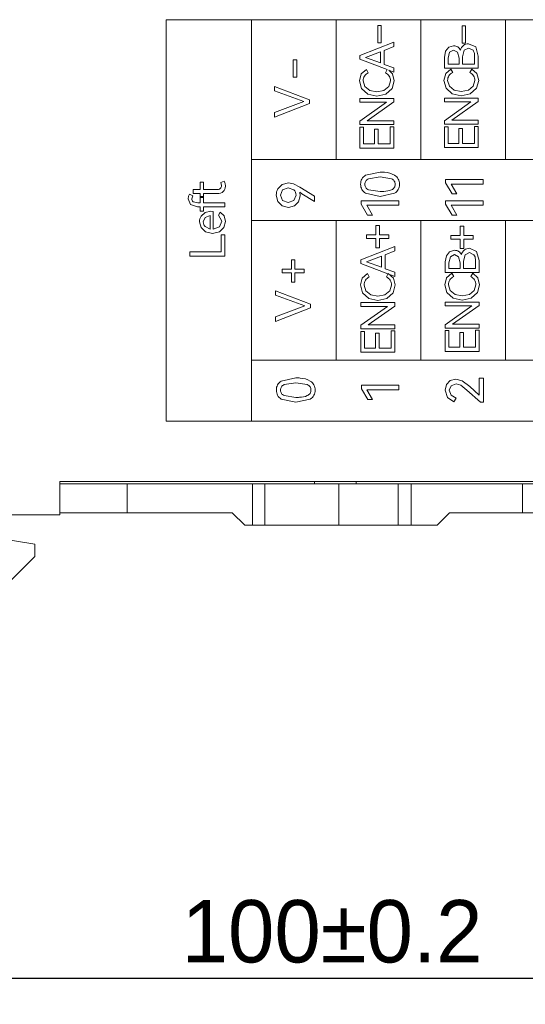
# Model space of a CAD drawing. Header units: inches. Extents: x 830 to 2171, y -969 to 167.
# Tile 4 of 27: x 1894 to 1918, y -857 to -810. Entities that reach past the tile are written whole.
import ezdxf

# ---------------------------------------------------------------- set-up
doc = ezdxf.new("R2010")
doc.units = ezdxf.units.IN
doc.header["$LTSCALE"] = 23.1
doc.header["$MEASUREMENT"] = 0
doc.header["$PDSIZE"] = -5
doc.layers.get('0').update_dxf_attribs({"lineweight": 18})
doc.layers.get('Defpoints').update_dxf_attribs({"lineweight": 18})
doc.styles.add('文字样式①', font='txt')
doc.dimstyles.new('标准样式（宋体）', dxfattribs={"dimtxt": 3, "dimasz": 3, "dimexe": 1.25, "dimexo": 0.625, "dimtad": 1, "dimtoh": 1, "dimdec": 8, "dimdsep": 46, "dimtxsty": '文字样式①', "dimcen": 0, "dimdle": 6, "dimadec": 0, "dimazin": 0, "dimtfac": 1, "dimtofl": 0, "dimtmove": 0, "dimatfit": 3, "dimfxl": 1, "dimtolj": 1, "dimarcsym": 0})

# ---------------------------------------------------------------- blocks, each defined once
blk = doc.blocks.new('*D25')
at = {"color": 0, "lineweight": -2, "transparency": 16777216}
for p, q in [((1859.09, -840.057), (1859.09, -857.166)), ((1959.09, -840.057), (1959.09, -857.166)), ((1862.09, -855.916), (1956.09, -855.916))]:
    blk.add_line(p, q, dxfattribs=at)
at = {"color": 0, "transparency": 16777216}
for points in [[(1862.09, -855.416), (1862.09, -856.416), (1859.09, -855.916)], [(1956.09, -855.416), (1956.09, -856.416), (1959.09, -855.916)]]:
    blk.add_solid(points, dxfattribs=at)
at = {"layer": 'Defpoints', "color": 0, "transparency": 16777216}
for p in [(1859.09, -839.432), (1959.09, -839.432), (1959.09, -855.916)]:
    blk.add_point(p, dxfattribs=at)
at = {"color": 0, "lineweight": 0, "transparency": 16777216, "insert": (1909.09, -853.674), "char_height": 3, "attachment_point": 5, "style": '文字样式①'}
blk.add_mtext('\\A1;100{\\H1x;%%P0.2}', dxfattribs=at)

msp = doc.modelspace()

# ---------------------------------------------------------------- linework, layer by layer
at = {"color": 32, "linetype": 'Continuous', "lineweight": 0, "true_color": 0xcd6928}
for p, q in [((1905.221, -809.817), (1901.113, -809.817)), ((1901.113, -809.817), (1901.113, -829.124)), ((1905.221, -816.537), (1905.221, -809.817)), ((1905.221, -829.124), (1905.221, -809.817)), ((1909.291, -809.817), (1905.221, -809.817)), ((1909.291, -816.537), (1909.291, -809.817)), ((1913.361, -809.817), (1909.291, -809.817)), ((1911.283, -810.93), (1911.283, -810.095)), ((1911.283, -810.095), (1911.448, -810.095)), ((1911.448, -810.095), (1911.448, -810.93)), ((1913.361, -816.537), (1913.361, -809.817)), ((1917.432, -809.817), (1913.361, -809.817)), ((1915.343, -810.95), (1915.343, -810.115)), ((1915.343, -810.115), (1915.508, -810.115)), ((1915.508, -810.115), (1915.508, -810.95)), ((1917.432, -816.537), (1917.432, -809.817)), ((1921.502, -809.817), (1917.432, -809.817)), ((1910.431, -811.546), (1912.058, -810.892)), ((1911.448, -810.93), (1911.283, -810.93)), ((1912.058, -810.892), (1912.058, -811.112)), ((1914.698, -811.14), (1914.931, -811.072)), ((1915.508, -810.95), (1915.343, -810.95)), ((1915.658, -810.976), (1915.997, -811.125)), ((1910.431, -811.712), (1910.431, -811.546)), ((1911.413, -811.361), (1910.695, -811.637)), ((1911.413, -811.899), (1911.413, -811.361)), ((1912.058, -811.112), (1911.591, -811.292)), ((1911.591, -811.292), (1911.591, -811.966)), ((1914.491, -811.634), (1914.545, -811.336)), ((1914.545, -811.336), (1914.698, -811.14)), ((1914.738, -811.383), (1914.667, -811.667)), ((1914.931, -811.28), (1914.738, -811.383)), ((1915.129, -811.382), (1914.931, -811.28)), ((1915.2, -811.667), (1915.129, -811.382)), ((1915.443, -811.288), (1915.365, -811.6)), ((1915.658, -811.185), (1915.443, -811.288)), ((1915.869, -811.288), (1915.658, -811.185)), ((1915.997, -811.125), (1916.118, -811.565)), ((1907.222, -812.584), (1907.222, -811.749)), ((1907.222, -811.749), (1907.387, -811.749)), ((1907.387, -811.749), (1907.387, -812.584)), ((1911.741, -812.215), (1910.431, -811.712)), ((1910.695, -811.637), (1911.413, -811.899)), ((1911.591, -811.966), (1912.058, -812.137)), ((1914.491, -812.147), (1914.491, -811.634)), ((1914.667, -811.667), (1914.667, -811.949)), ((1914.667, -811.949), (1915.2, -811.949)), ((1915.2, -811.949), (1915.2, -811.667)), ((1915.365, -811.6), (1915.365, -811.949)), ((1915.365, -811.949), (1915.945, -811.949)), ((1915.945, -811.949), (1915.945, -811.6)), ((1916.118, -811.565), (1916.118, -812.147)), ((1910.404, -812.753), (1910.493, -812.419)), ((1910.493, -812.419), (1910.74, -812.206)), ((1910.74, -812.206), (1910.833, -812.366)), ((1911.653, -812.366), (1911.741, -812.215)), ((1912.058, -812.337), (1911.825, -812.248)), ((1911.825, -812.248), (1911.993, -812.419)), ((1911.993, -812.419), (1912.082, -812.753)), ((1912.058, -812.137), (1912.058, -812.337)), ((1914.465, -812.738), (1914.554, -812.405)), ((1916.118, -812.147), (1914.491, -812.147)), ((1914.554, -812.405), (1914.8, -812.191)), ((1914.8, -812.191), (1914.894, -812.351)), ((1915.714, -812.351), (1915.807, -812.191)), ((1915.807, -812.191), (1916.054, -812.405)), ((1916.054, -812.405), (1916.143, -812.738)), ((1907.387, -812.584), (1907.222, -812.584)), ((1910.51, -813.128), (1910.404, -812.753)), ((1910.587, -812.757), (1910.669, -813.033)), ((1911.818, -813.033), (1911.9, -812.757)), ((1912.082, -812.753), (1911.976, -813.128)), ((1914.57, -813.114), (1914.465, -812.738)), ((1914.647, -812.743), (1914.729, -813.018)), ((1915.878, -813.018), (1915.96, -812.743)), ((1916.143, -812.738), (1916.036, -813.114)), ((1906.319, -813.242), (1906.319, -813.036)), ((1906.319, -813.036), (1907.997, -813.673)), ((1907.725, -813.751), (1906.319, -813.242)), ((1910.807, -813.395), (1910.51, -813.128)), ((1910.669, -813.033), (1910.9, -813.218)), ((1911.242, -813.493), (1910.807, -813.395)), ((1910.9, -813.218), (1911.242, -813.284)), ((1911.242, -813.284), (1911.586, -813.218)), ((1911.678, -813.395), (1911.242, -813.493)), ((1911.586, -813.218), (1911.818, -813.033)), ((1911.976, -813.128), (1911.678, -813.395)), ((1914.867, -813.38), (1914.57, -813.114)), ((1914.729, -813.018), (1914.96, -813.204)), ((1915.303, -813.478), (1914.867, -813.38)), ((1914.96, -813.204), (1915.303, -813.269)), ((1915.303, -813.269), (1915.646, -813.204)), ((1915.738, -813.38), (1915.303, -813.478)), ((1915.646, -813.204), (1915.878, -813.018)), ((1916.036, -813.114), (1915.738, -813.38)), ((1906.319, -814.285), (1907.725, -813.751)), ((1907.997, -813.845), (1906.319, -814.512)), ((1907.997, -813.673), (1907.997, -813.845)), ((1910.431, -813.789), (1910.431, -813.602)), ((1910.431, -813.602), (1912.058, -813.602)), ((1910.431, -814.693), (1911.704, -813.789)), ((1911.704, -813.789), (1910.431, -813.789)), ((1912.058, -813.769), (1910.782, -814.673)), ((1912.058, -813.602), (1912.058, -813.769)), ((1914.491, -813.771), (1914.491, -813.585)), ((1914.491, -813.585), (1916.118, -813.585)), ((1914.491, -814.676), (1915.765, -813.771)), ((1915.765, -813.771), (1914.491, -813.771)), ((1916.118, -813.751), (1914.843, -814.656)), ((1916.118, -813.585), (1916.118, -813.751)), ((1906.319, -814.512), (1906.319, -814.285)), ((1910.431, -814.86), (1910.431, -814.693)), ((1912.058, -814.86), (1910.431, -814.86)), ((1910.782, -814.673), (1912.058, -814.673)), ((1912.058, -814.673), (1912.058, -814.86)), ((1914.491, -814.843), (1914.491, -814.676)), ((1916.118, -814.843), (1914.491, -814.843)), ((1914.843, -814.656), (1916.118, -814.656)), ((1916.118, -814.656), (1916.118, -814.843)), ((1910.429, -815.989), (1910.429, -814.991)), ((1910.429, -814.991), (1910.604, -814.991)), ((1910.604, -814.991), (1910.604, -815.791)), ((1911.129, -815.791), (1911.129, -815.076)), ((1911.129, -815.076), (1911.304, -815.076)), ((1911.304, -815.076), (1911.304, -815.791)), ((1911.882, -815.791), (1911.882, -814.967)), ((1911.882, -814.967), (1912.058, -814.967)), ((1912.058, -814.967), (1912.058, -815.989)), ((1914.489, -815.969), (1914.489, -814.971)), ((1914.489, -814.971), (1914.665, -814.971)), ((1914.665, -814.971), (1914.665, -815.771)), ((1915.189, -815.771), (1915.189, -815.056)), ((1915.189, -815.056), (1915.365, -815.056)), ((1915.365, -815.056), (1915.365, -815.771)), ((1915.943, -815.771), (1915.943, -814.947)), ((1915.943, -814.947), (1916.118, -814.947)), ((1916.118, -814.947), (1916.118, -815.969)), ((1910.604, -815.791), (1911.129, -815.791)), ((1911.304, -815.791), (1911.882, -815.791)), ((1914.665, -815.771), (1915.189, -815.771)), ((1915.365, -815.771), (1915.943, -815.771)), ((1912.058, -815.989), (1910.429, -815.989)), ((1916.118, -815.969), (1914.489, -815.969)), ((1909.291, -816.537), (1905.221, -816.537)), ((1905.221, -816.537), (1941.854, -816.537)), ((1913.361, -816.537), (1909.291, -816.537)), ((1917.432, -816.537), (1913.361, -816.537)), ((1921.502, -816.537), (1917.432, -816.537)), ((1910.7, -817.296), (1911.399, -817.144)), ((1902.742, -817.981), (1902.742, -817.634)), ((1902.742, -817.634), (1902.911, -817.634)), ((1902.911, -817.634), (1902.911, -817.981)), ((1903.735, -817.639), (1903.895, -817.575)), ((1903.776, -817.793), (1903.735, -817.639)), ((1906.687, -817.744), (1906.991, -817.67)), ((1906.991, -817.67), (1907.236, -817.718)), ((1911.399, -817.379), (1910.845, -817.465)), ((1911.948, -817.465), (1911.399, -817.379)), ((1914.551, -817.665), (1914.551, -817.497)), ((1914.551, -817.497), (1916.361, -817.497)), ((1914.857, -818.191), (1914.551, -817.665)), ((1916.361, -817.497), (1916.361, -817.72)), ((1902.409, -818.176), (1902.409, -817.981)), ((1902.409, -817.981), (1902.742, -817.981)), ((1902.742, -818.176), (1902.409, -818.176)), ((1902.742, -818.373), (1902.742, -818.176)), ((1902.911, -817.981), (1903.526, -817.981)), ((1903.549, -818.176), (1902.911, -818.176)), ((1902.911, -818.176), (1902.911, -818.373)), ((1906.479, -817.952), (1906.687, -817.744)), ((1906.708, -818), (1906.605, -818.255)), ((1906.978, -817.905), (1906.708, -818)), ((1907.251, -818), (1906.978, -817.905)), ((1907.236, -817.718), (1907.531, -817.878)), ((1907.531, -817.878), (1908.243, -818.31)), ((1907.635, -818.186), (1907.534, -818.117)), ((1907.534, -818.117), (1907.559, -818.288)), ((1908.243, -818.559), (1907.635, -818.186)), ((1911.399, -818.317), (1910.701, -818.165)), ((1910.845, -817.997), (1911.399, -818.083)), ((1912.093, -818.165), (1911.399, -818.317)), ((1916.361, -817.72), (1914.815, -817.72)), ((1914.815, -817.72), (1915.084, -818.191)), ((1902.164, -818.437), (1902.183, -818.303)), ((1902.274, -818.71), (1902.164, -818.437)), ((1902.183, -818.303), (1902.233, -818.205)), ((1902.233, -818.205), (1902.389, -818.283)), ((1902.389, -818.283), (1902.347, -818.427)), ((1902.409, -818.573), (1902.627, -818.622)), ((1902.627, -818.622), (1902.742, -818.622)), ((1902.742, -818.622), (1902.742, -818.313)), ((1902.742, -818.313), (1902.909, -818.313)), ((1902.911, -818.373), (1902.742, -818.373)), ((1902.909, -818.313), (1902.909, -818.622)), ((1902.909, -818.622), (1903.934, -818.622)), ((1903.934, -818.622), (1903.934, -818.817)), ((1906.481, -818.555), (1906.405, -818.255)), ((1906.689, -818.765), (1906.481, -818.555)), ((1906.605, -818.255), (1906.709, -818.509)), ((1906.709, -818.509), (1906.978, -818.604)), ((1906.978, -818.604), (1907.251, -818.51)), ((1907.251, -818.51), (1907.356, -818.255)), ((1907.482, -818.574), (1907.275, -818.77)), ((1907.559, -818.288), (1907.482, -818.574)), ((1908.243, -818.31), (1908.243, -818.559)), ((1910.493, -818.688), (1910.493, -818.52)), ((1910.493, -818.52), (1912.303, -818.52)), ((1912.303, -818.52), (1912.303, -818.742)), ((1914.551, -818.688), (1914.551, -818.52)), ((1914.551, -818.52), (1916.361, -818.52)), ((1915.084, -818.191), (1914.857, -818.191)), ((1916.361, -818.52), (1916.361, -818.742)), ((1902.622, -818.817), (1902.274, -818.71)), ((1902.742, -818.817), (1902.622, -818.817)), ((1902.742, -819.024), (1902.742, -818.817)), ((1902.909, -819.024), (1902.742, -819.024)), ((1902.789, -819.265), (1902.985, -819.088)), ((1903.934, -818.817), (1902.909, -818.817)), ((1902.909, -818.817), (1902.909, -819.024)), ((1902.985, -819.088), (1903.26, -819.026)), ((1903.26, -819.026), (1903.377, -819.035)), ((1903.377, -819.035), (1903.377, -819.892)), ((1903.62, -819.221), (1903.705, -819.072)), ((1903.705, -819.072), (1903.893, -819.242)), ((1906.986, -818.841), (1906.689, -818.765)), ((1907.275, -818.77), (1906.986, -818.841)), ((1910.799, -819.214), (1910.493, -818.688)), ((1912.303, -818.742), (1910.757, -818.742)), ((1910.757, -818.742), (1911.026, -819.214)), ((1914.857, -819.214), (1914.551, -818.688)), ((1916.361, -818.742), (1914.815, -818.742)), ((1914.815, -818.742), (1915.084, -819.214)), ((1902.79, -819.817), (1902.716, -819.535)), ((1902.98, -819.326), (1902.895, -819.542)), ((1903.219, -819.237), (1902.98, -819.326)), ((1903.219, -819.886), (1903.219, -819.237)), ((1903.781, -819.51), (1903.62, -819.221)), ((1903.681, -819.776), (1903.781, -819.51)), ((1903.959, -819.521), (1903.886, -819.813)), ((1903.893, -819.242), (1903.959, -819.521)), ((1909.291, -819.469), (1905.221, -819.469)), ((1941.854, -819.469), (1905.221, -819.469)), ((1909.291, -826.193), (1909.291, -819.469)), ((1913.361, -819.469), (1909.291, -819.469)), ((1911.026, -819.214), (1910.799, -819.214)), ((1913.361, -826.193), (1913.361, -819.469)), ((1917.432, -819.469), (1913.361, -819.469)), ((1915.084, -819.214), (1914.857, -819.214)), ((1917.432, -826.193), (1917.432, -819.469)), ((1921.502, -819.469), (1917.432, -819.469)), ((1903.003, -820.022), (1902.79, -819.817)), ((1902.978, -819.765), (1903.219, -819.886)), ((1903.333, -820.099), (1903.003, -820.022)), ((1903.672, -820.022), (1903.333, -820.099)), ((1903.377, -819.892), (1903.681, -819.776)), ((1903.886, -819.813), (1903.672, -820.022)), ((1911.188, -820.159), (1911.188, -819.71)), ((1911.188, -819.71), (1911.363, -819.71)), ((1911.363, -819.71), (1911.363, -820.159)), ((1915.246, -820.198), (1915.246, -819.748)), ((1915.246, -819.748), (1915.42, -819.748)), ((1915.42, -819.748), (1915.42, -820.198)), ((1903.751, -820.984), (1903.751, -820.156)), ((1903.751, -820.156), (1903.934, -820.156)), ((1903.934, -820.156), (1903.934, -821.188)), ((1910.739, -820.334), (1910.739, -820.159)), ((1910.739, -820.159), (1911.188, -820.159)), ((1911.188, -820.334), (1910.739, -820.334)), ((1911.188, -820.783), (1911.188, -820.334)), ((1911.363, -820.159), (1911.812, -820.159)), ((1911.812, -820.334), (1911.363, -820.334)), ((1911.363, -820.334), (1911.363, -820.783)), ((1911.812, -820.159), (1911.812, -820.334)), ((1914.796, -820.372), (1914.796, -820.198)), ((1914.796, -820.198), (1915.246, -820.198)), ((1915.246, -820.372), (1914.796, -820.372)), ((1915.246, -820.822), (1915.246, -820.372)), ((1915.42, -820.198), (1915.87, -820.198)), ((1915.87, -820.372), (1915.42, -820.372)), ((1915.42, -820.372), (1915.42, -820.822)), ((1915.87, -820.198), (1915.87, -820.372)), ((1902.256, -821.188), (1902.256, -820.984)), ((1902.256, -820.984), (1903.751, -820.984)), ((1910.479, -821.371), (1912.106, -820.717)), ((1911.363, -820.783), (1911.188, -820.783)), ((1912.106, -820.937), (1911.639, -821.118)), ((1912.106, -820.717), (1912.106, -820.937)), ((1914.59, -821.171), (1914.743, -820.975)), ((1914.743, -820.975), (1914.976, -820.906)), ((1915.42, -820.822), (1915.246, -820.822)), ((1915.703, -821.019), (1915.487, -821.123)), ((1915.703, -820.811), (1916.042, -820.959)), ((1915.914, -821.123), (1915.703, -821.019)), ((1916.042, -820.959), (1916.163, -821.399)), ((1903.934, -821.188), (1902.256, -821.188)), ((1907.131, -821.809), (1907.131, -821.36)), ((1907.131, -821.36), (1907.305, -821.36)), ((1907.305, -821.36), (1907.305, -821.809)), ((1910.479, -821.538), (1910.479, -821.371)), ((1911.461, -821.186), (1910.743, -821.462)), ((1910.743, -821.462), (1911.461, -821.724)), ((1911.461, -821.724), (1911.461, -821.186)), ((1911.639, -821.118), (1911.639, -821.791)), ((1914.536, -821.468), (1914.59, -821.171)), ((1914.536, -821.982), (1914.536, -821.468)), ((1914.783, -821.217), (1914.712, -821.502)), ((1914.712, -821.502), (1914.712, -821.784)), ((1914.976, -821.115), (1914.783, -821.217)), ((1915.174, -821.216), (1914.976, -821.115)), ((1915.245, -821.502), (1915.174, -821.216)), ((1915.245, -821.784), (1915.245, -821.502)), ((1915.487, -821.123), (1915.41, -821.435)), ((1915.41, -821.435), (1915.41, -821.784)), ((1915.99, -821.784), (1915.99, -821.435)), ((1916.163, -821.399), (1916.163, -821.982)), ((1906.681, -821.983), (1906.681, -821.809)), ((1906.681, -821.809), (1907.131, -821.809)), ((1907.305, -821.809), (1907.755, -821.809)), ((1907.755, -821.809), (1907.755, -821.983)), ((1912.106, -822.162), (1910.479, -821.538)), ((1911.639, -821.791), (1912.106, -821.962)), ((1912.106, -821.962), (1912.106, -822.162)), ((1914.712, -821.784), (1915.245, -821.784)), ((1915.41, -821.784), (1915.99, -821.784)), ((1907.131, -821.983), (1906.681, -821.983)), ((1907.131, -822.433), (1907.131, -821.983)), ((1907.305, -822.433), (1907.131, -822.433)), ((1907.755, -821.983), (1907.305, -821.983)), ((1907.305, -821.983), (1907.305, -822.433)), ((1910.452, -822.575), (1910.541, -822.242)), ((1910.541, -822.242), (1910.788, -822.028)), ((1910.788, -822.028), (1910.881, -822.188)), ((1911.701, -822.188), (1911.794, -822.028)), ((1911.794, -822.028), (1912.041, -822.242)), ((1912.041, -822.242), (1912.13, -822.575)), ((1914.51, -822.561), (1914.598, -822.227)), ((1916.163, -821.982), (1914.536, -821.982)), ((1914.598, -822.227), (1914.845, -822.014)), ((1914.845, -822.014), (1914.938, -822.174)), ((1915.759, -822.174), (1915.852, -822.014)), ((1915.852, -822.014), (1916.099, -822.227)), ((1916.099, -822.227), (1916.187, -822.561)), ((1906.37, -823.063), (1906.37, -822.857)), ((1906.37, -822.857), (1908.048, -823.494)), ((1910.558, -822.951), (1910.452, -822.575)), ((1910.634, -822.579), (1910.716, -822.855)), ((1910.716, -822.855), (1910.948, -823.041)), ((1911.633, -823.041), (1911.866, -822.855)), ((1911.866, -822.855), (1911.948, -822.579)), ((1912.13, -822.575), (1912.023, -822.951)), ((1914.615, -822.936), (1914.51, -822.561)), ((1914.692, -822.565), (1914.774, -822.841)), ((1914.774, -822.841), (1915.005, -823.026)), ((1915.691, -823.026), (1915.923, -822.841)), ((1915.923, -822.841), (1916.005, -822.565)), ((1916.187, -822.561), (1916.081, -822.936)), ((1907.775, -823.572), (1906.37, -823.063)), ((1910.854, -823.217), (1910.558, -822.951)), ((1911.29, -823.315), (1910.854, -823.217)), ((1910.948, -823.041), (1911.29, -823.106)), ((1911.29, -823.106), (1911.633, -823.041)), ((1911.726, -823.217), (1911.29, -823.315)), ((1912.023, -822.951), (1911.726, -823.217)), ((1914.536, -823.582), (1914.536, -823.395)), ((1914.536, -823.395), (1916.163, -823.395)), ((1914.912, -823.203), (1914.615, -822.936)), ((1915.347, -823.301), (1914.912, -823.203)), ((1915.005, -823.026), (1915.347, -823.092)), ((1915.347, -823.092), (1915.691, -823.026)), ((1915.783, -823.203), (1915.347, -823.301)), ((1916.081, -822.936), (1915.783, -823.203)), ((1916.163, -823.395), (1916.163, -823.562)), ((1906.37, -824.106), (1907.775, -823.572)), ((1908.048, -823.666), (1906.37, -824.333)), ((1908.048, -823.494), (1908.048, -823.666)), ((1910.479, -823.608), (1910.479, -823.421)), ((1910.479, -823.421), (1912.106, -823.421)), ((1910.479, -824.513), (1911.752, -823.608)), ((1911.752, -823.608), (1910.479, -823.608)), ((1912.106, -823.588), (1910.83, -824.493)), ((1912.106, -823.421), (1912.106, -823.588)), ((1914.536, -824.486), (1915.81, -823.582)), ((1915.81, -823.582), (1914.536, -823.582)), ((1916.163, -823.562), (1914.887, -824.466)), ((1906.37, -824.333), (1906.37, -824.106)), ((1910.476, -825.806), (1910.476, -824.808)), ((1910.476, -824.808), (1910.652, -824.808)), ((1910.479, -824.679), (1910.479, -824.513)), ((1912.106, -824.679), (1910.479, -824.679)), ((1910.652, -824.808), (1910.652, -825.608)), ((1910.83, -824.493), (1912.106, -824.493)), ((1911.93, -825.608), (1911.93, -824.783)), ((1911.93, -824.783), (1912.106, -824.783)), ((1912.106, -824.493), (1912.106, -824.679)), ((1912.106, -824.783), (1912.106, -825.806)), ((1914.534, -825.767), (1914.534, -824.769)), ((1914.534, -824.769), (1914.71, -824.769)), ((1914.536, -824.653), (1914.536, -824.486)), ((1916.163, -824.653), (1914.536, -824.653)), ((1914.71, -824.769), (1914.71, -825.57)), ((1914.887, -824.466), (1916.163, -824.466)), ((1915.987, -825.57), (1915.987, -824.745)), ((1915.987, -824.745), (1916.163, -824.745)), ((1916.163, -824.466), (1916.163, -824.653)), ((1916.163, -824.745), (1916.163, -825.767)), ((1911.177, -825.608), (1911.177, -824.892)), ((1911.177, -824.892), (1911.352, -824.892)), ((1911.352, -824.892), (1911.352, -825.608)), ((1915.234, -825.57), (1915.234, -824.854)), ((1915.234, -824.854), (1915.41, -824.854)), ((1915.41, -824.854), (1915.41, -825.57)), ((1910.652, -825.608), (1911.177, -825.608)), ((1911.352, -825.608), (1911.93, -825.608)), ((1914.71, -825.57), (1915.234, -825.57)), ((1915.41, -825.57), (1915.987, -825.57)), ((1909.291, -826.193), (1905.221, -826.193)), ((1905.221, -826.193), (1941.854, -826.193)), ((1913.361, -826.193), (1909.291, -826.193)), ((1912.106, -825.806), (1910.476, -825.806)), ((1917.432, -826.193), (1913.361, -826.193)), ((1916.163, -825.767), (1914.534, -825.767)), ((1921.502, -826.193), (1917.432, -826.193)), ((1906.647, -827.194), (1907.345, -827.042)), ((1914.586, -827.363), (1914.763, -827.174)), ((1914.763, -827.174), (1915.046, -827.104)), ((1915.046, -827.104), (1915.35, -827.183)), ((1915.35, -827.183), (1915.71, -827.46)), ((1916.17, -827.875), (1916.17, -827.057)), ((1916.17, -827.057), (1916.365, -827.057)), ((1916.365, -827.057), (1916.365, -828.21)), ((1907.345, -827.277), (1906.791, -827.363)), ((1907.895, -827.363), (1907.345, -827.277)), ((1910.497, -827.563), (1910.497, -827.395)), ((1910.497, -827.395), (1912.307, -827.395)), ((1910.803, -828.089), (1910.497, -827.563)), ((1912.307, -827.618), (1910.761, -827.618)), ((1910.761, -827.618), (1911.03, -828.089)), ((1912.307, -827.395), (1912.307, -827.618)), ((1914.525, -827.625), (1914.586, -827.363)), ((1914.638, -827.983), (1914.525, -827.625)), ((1914.812, -827.423), (1914.725, -827.64)), ((1914.725, -827.64), (1914.815, -827.875)), ((1915.056, -827.336), (1914.812, -827.423)), ((1915.284, -827.398), (1915.056, -827.336)), ((1915.572, -827.625), (1915.284, -827.398)), ((1916.224, -828.21), (1915.572, -827.625)), ((1915.71, -827.46), (1916.17, -827.875)), ((1907.345, -828.215), (1906.648, -828.063)), ((1906.791, -827.896), (1907.345, -827.981)), ((1908.039, -828.063), (1907.345, -828.215)), ((1911.03, -828.089), (1910.803, -828.089)), ((1914.952, -828.198), (1914.638, -827.983)), ((1914.815, -827.875), (1915.054, -828.02)), ((1915.054, -828.02), (1914.952, -828.198)), ((1916.365, -828.21), (1916.224, -828.21)), ((1901.113, -829.124), (1905.221, -829.124)), ((1941.854, -829.124), (1905.221, -829.124))]:
    msp.add_line(p, q, dxfattribs=at)
at = {"color": 7, "linetype": 'Continuous', "lineweight": 0}
for p, q in [((1895.99, -832.032), (1922.19, -832.032)), ((1895.99, -832.032), (1895.99, -833.632)), ((1895.99, -832.132), (1922.19, -832.132)), ((1899.24, -833.532), (1899.24, -832.132)), ((1905.26, -834.132), (1905.26, -832.132)), ((1905.851, -834.132), (1905.851, -832.132)), ((1908.242, -832.032), (1908.242, -832.132)), ((1909.413, -834.132), (1909.413, -832.132)), ((1910.242, -832.032), (1910.242, -832.132)), ((1912.262, -834.132), (1912.262, -832.132)), ((1912.897, -832.132), (1912.897, -834.132)), ((1918.24, -833.532), (1918.24, -832.132)), ((1895.99, -833.632), (1891.39, -833.632)), ((1904.29, -833.532), (1895.99, -833.532)), ((1904.89, -834.132), (1904.29, -833.532)), ((1914.74, -833.532), (1914.14, -834.132)), ((1914.74, -833.532), (1922.19, -833.532)), ((1904.89, -834.132), (1914.14, -834.132)), ((1891.39, -834.495), (1894.79, -835.032)), ((1894.79, -835.032), (1894.79, -835.632)), ((1894.79, -835.632), (1891.19, -839.232))]:
    msp.add_line(p, q, dxfattribs=at)
at = {"color": 32, "linetype": 'Continuous', "lineweight": 0, "true_color": 0xcd6928}
for points, knots in [([(1914.931, -811.072), (1915.009, -811.071), (1915.142, -811.106), (1915.231, -811.211), (1915.265, -811.28)], [0, 0, 0, 0, 0.501189, 1, 1, 1, 1]), ([(1915.265, -811.28), (1915.289, -811.194), (1915.38, -811.021), (1915.57, -810.976), (1915.658, -810.976)], [0, 0, 0, 0, 0.505461, 1, 1, 1, 1]), ([(1915.945, -811.6), (1915.945, -811.568), (1915.94, -811.461), (1915.914, -811.349), (1915.869, -811.288)], [0, 0, 0, 0, 0.302623, 1, 1, 1, 1]), ([(1910.833, -812.366), (1910.751, -812.406), (1910.629, -812.512), (1910.587, -812.668), (1910.587, -812.757)], [0, 0, 0, 0, 0.505554, 1, 1, 1, 1]), ([(1911.9, -812.757), (1911.9, -812.677), (1911.862, -812.509), (1911.726, -812.403), (1911.653, -812.366)], [0, 0, 0, 0, 0.494446, 1, 1, 1, 1]), ([(1914.894, -812.351), (1914.811, -812.392), (1914.689, -812.497), (1914.648, -812.653), (1914.647, -812.743)], [0, 0, 0, 0, 0.505554, 1, 1, 1, 1]), ([(1915.96, -812.743), (1915.96, -812.663), (1915.922, -812.494), (1915.787, -812.388), (1915.714, -812.351)], [0, 0, 0, 0, 0.494446, 1, 1, 1, 1]), ([(1911.399, -817.144), (1911.471, -817.144), (1911.708, -817.153), (1911.954, -817.206), (1912.094, -817.296)], [0, 0, 0, 0, 0.301519, 1, 1, 1, 1]), ([(1903.895, -817.575), (1903.929, -817.625), (1903.955, -817.709), (1903.959, -817.792), (1903.959, -817.816)], [0, 0, 0, 0, 0.720463, 1, 1, 1, 1]), ([(1910.463, -817.732), (1910.463, -817.637), (1910.502, -817.471), (1910.621, -817.347), (1910.7, -817.296)], [0, 0, 0, 0, 0.501321, 1, 1, 1, 1]), ([(1910.845, -817.465), (1910.784, -817.492), (1910.696, -817.563), (1910.665, -817.671), (1910.663, -817.732)], [0, 0, 0, 0, 0.517266, 1, 1, 1, 1]), ([(1912.128, -817.732), (1912.126, -817.671), (1912.095, -817.563), (1912.008, -817.492), (1911.948, -817.465)], [0, 0, 0, 0, 0.485128, 1, 1, 1, 1]), ([(1912.094, -817.296), (1912.173, -817.347), (1912.291, -817.471), (1912.33, -817.637), (1912.33, -817.732)], [0, 0, 0, 0, 0.498137, 1, 1, 1, 1]), ([(1903.526, -817.981), (1903.609, -817.989), (1903.721, -817.961), (1903.768, -817.855), (1903.776, -817.793)], [0, 0, 0, 0, 0.556132, 1, 1, 1, 1]), ([(1903.959, -817.816), (1903.953, -817.935), (1903.881, -818.125), (1903.686, -818.182), (1903.549, -818.176)], [0, 0, 0, 0, 0.473872, 1, 1, 1, 1]), ([(1910.701, -818.165), (1910.622, -818.115), (1910.503, -817.992), (1910.463, -817.826), (1910.463, -817.732)], [0, 0, 0, 0, 0.500537, 1, 1, 1, 1]), ([(1910.663, -817.732), (1910.665, -817.793), (1910.696, -817.901), (1910.784, -817.971), (1910.845, -817.997)], [0, 0, 0, 0, 0.483099, 1, 1, 1, 1]), ([(1911.399, -818.083), (1911.456, -818.083), (1911.641, -818.077), (1911.831, -818.052), (1911.947, -817.997)], [0, 0, 0, 0, 0.309555, 1, 1, 1, 1]), ([(1911.947, -817.997), (1912.007, -817.971), (1912.095, -817.901), (1912.126, -817.793), (1912.128, -817.732)], [0, 0, 0, 0, 0.516022, 1, 1, 1, 1]), ([(1912.33, -817.732), (1912.33, -817.826), (1912.29, -817.992), (1912.172, -818.115), (1912.093, -818.165)], [0, 0, 0, 0, 0.500039, 1, 1, 1, 1]), ([(1914.976, -820.906), (1915.054, -820.906), (1915.187, -820.941), (1915.276, -821.045), (1915.31, -821.115)], [0, 0, 0, 0, 0.501189, 1, 1, 1, 1]), ([(1915.31, -821.115), (1915.334, -821.029), (1915.425, -820.856), (1915.615, -820.811), (1915.703, -820.811)], [0, 0, 0, 0, 0.505461, 1, 1, 1, 1]), ([(1915.99, -821.435), (1915.99, -821.402), (1915.985, -821.295), (1915.959, -821.184), (1915.914, -821.123)], [0, 0, 0, 0, 0.302623, 1, 1, 1, 1]), ([(1910.881, -822.188), (1910.799, -822.229), (1910.677, -822.334), (1910.635, -822.49), (1910.634, -822.579)], [0, 0, 0, 0, 0.505554, 1, 1, 1, 1]), ([(1911.948, -822.579), (1911.948, -822.5), (1911.909, -822.331), (1911.774, -822.225), (1911.701, -822.188)], [0, 0, 0, 0, 0.494446, 1, 1, 1, 1]), ([(1914.938, -822.174), (1914.856, -822.214), (1914.734, -822.32), (1914.693, -822.476), (1914.692, -822.565)], [0, 0, 0, 0, 0.505554, 1, 1, 1, 1]), ([(1916.005, -822.565), (1916.005, -822.485), (1915.967, -822.317), (1915.831, -822.211), (1915.759, -822.174)], [0, 0, 0, 0, 0.494446, 1, 1, 1, 1]), ([(1907.345, -827.042), (1907.417, -827.042), (1907.654, -827.052), (1907.9, -827.104), (1908.041, -827.194)], [0, 0, 0, 0, 0.301517, 1, 1, 1, 1]), ([(1906.41, -827.63), (1906.409, -827.535), (1906.449, -827.369), (1906.568, -827.245), (1906.647, -827.194)], [0, 0, 0, 0, 0.501288, 1, 1, 1, 1]), ([(1906.648, -828.063), (1906.568, -828.013), (1906.449, -827.89), (1906.41, -827.724), (1906.41, -827.63)], [0, 0, 0, 0, 0.500537, 1, 1, 1, 1]), ([(1906.791, -827.363), (1906.731, -827.39), (1906.643, -827.461), (1906.611, -827.569), (1906.61, -827.63)], [0, 0, 0, 0, 0.517266, 1, 1, 1, 1]), ([(1906.61, -827.63), (1906.611, -827.691), (1906.643, -827.799), (1906.731, -827.869), (1906.791, -827.896)], [0, 0, 0, 0, 0.483099, 1, 1, 1, 1]), ([(1907.894, -827.896), (1907.954, -827.869), (1908.041, -827.799), (1908.072, -827.691), (1908.074, -827.63)], [0, 0, 0, 0, 0.516022, 1, 1, 1, 1]), ([(1908.074, -827.63), (1908.072, -827.569), (1908.041, -827.461), (1907.954, -827.39), (1907.895, -827.363)], [0, 0, 0, 0, 0.484483, 1, 1, 1, 1]), ([(1908.276, -827.63), (1908.276, -827.724), (1908.237, -827.89), (1908.118, -828.013), (1908.039, -828.063)], [0, 0, 0, 0, 0.500039, 1, 1, 1, 1]), ([(1908.041, -827.194), (1908.119, -827.245), (1908.238, -827.369), (1908.277, -827.536), (1908.276, -827.63)], [0, 0, 0, 0, 0.498171, 1, 1, 1, 1]), ([(1907.345, -827.981), (1907.403, -827.981), (1907.587, -827.975), (1907.778, -827.95), (1907.894, -827.896)], [0, 0, 0, 0, 0.309555, 1, 1, 1, 1])]:
    msp.add_open_spline(points, degree=3, knots=knots, dxfattribs=at)
for points in [[(1906.405, -818.255), (1906.405, -818.151), (1906.429, -818.043), (1906.479, -817.952)], [(1907.356, -818.255), (1907.356, -818.163), (1907.319, -818.062), (1907.251, -818)], [(1902.347, -818.427), (1902.347, -818.48), (1902.368, -818.54), (1902.409, -818.573)], [(1902.716, -819.535), (1902.716, -819.442), (1902.739, -819.344), (1902.789, -819.265)], [(1902.895, -819.542), (1902.895, -819.621), (1902.926, -819.705), (1902.978, -819.765)]]:
    msp.add_open_spline(points, degree=3, dxfattribs=at)

# ---------------------------------------------------------------- dimensions: what is measured, and where the dimension line sits
at = {"color": 142, "lineweight": 0}
dim = msp.add_linear_dim(base=(1959.09, -855.916), p1=(1859.09, -839.432), p2=(1959.09, -839.432), text='<>{\\H1x;%%P0.2}', dimstyle='标准样式（宋体）', override={"dimdec": 1, "dimarcsym": 1}, dxfattribs=at)
dim.commit()
dim.dimension.update_dxf_attribs({"geometry": '*D25', "text_midpoint": (1909.09, -853.674)})

doc.saveas('drawing.dxf')
